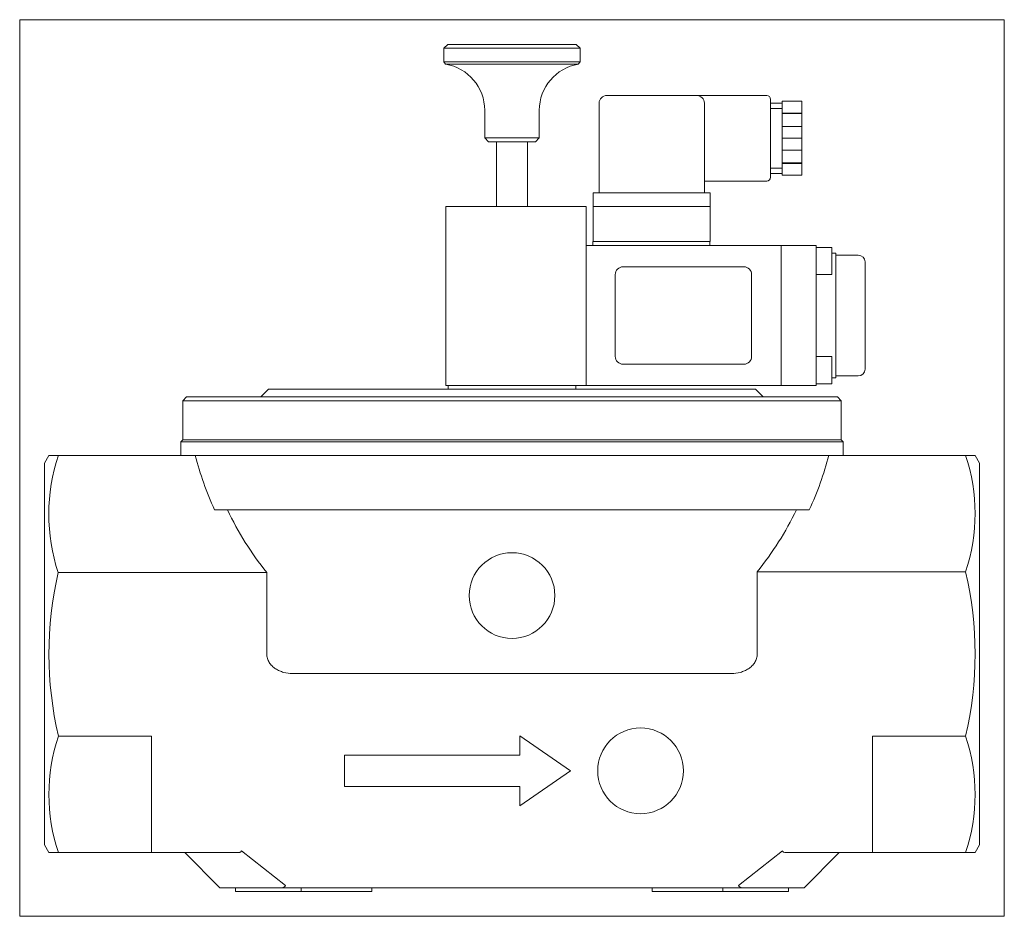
# Model space of a CAD drawing. Extents: x 80 to 332, y 36 to 266.
import ezdxf
from ezdxf.xclip import XClip

# ---------------------------------------------------------------- set-up
doc = ezdxf.new("R2010")
doc.units = 0
doc.header["$LTSCALE"] = 25.4
doc.header["$MEASUREMENT"] = 0
doc.header["$XCLIPFRAME"] = 2
doc.layers.get('0').update_dxf_attribs({"linetype": 'CONTINUOUS'})
for name, color, linetype in [('COKÓŁ_GNIAZDA_WT', 7, 'CONTINUOUS'), ('DV1_DOMYŚLNE', 7, 'CONTINUOUS'), ('IMBUSM4X65', 7, 'CONTINUOUS'), ('NALEPKA_35X25', 7, 'CONTINUOUS'), ('OBUDOWA', 7, 'CONTINUOUS'), ('USZCZELKA', 7, 'CONTINUOUS'), ('USZCZELKA_COKOŁU', 7, 'CONTINUOUS'), ('WA_053_01_01BEZ_', 7, 'CONTINUOUS'), ('WA_102_01_00_011', 7, 'CONTINUOUS'), ('WA_102_01_00_013', 7, 'CONTINUOUS'), ('WA_108_01_00_003', 7, 'CONTINUOUS'), ('WA_108_01_00_005', 7, 'CONTINUOUS'), ('WA_209_01_00_003', 7, 'CONTINUOUS'), ('WA_209_01_00_007', 7, 'CONTINUOUS'), ('WA_209_02_00_007', 7, 'CONTINUOUS'), ('ŚRUBA_DŁAWIKA', 7, 'CONTINUOUS')]:
    doc.layers.add(name, color=color, linetype=linetype)

# ---------------------------------------------------------------- blocks, each defined once
blk = doc.blocks.new('SE1')
at = {"layer": 'COKÓŁ_GNIAZDA_WT', "color": 7, "linetype": 'CONTINUOUS', "lineweight": 0}
for p, q in [((226.92, 218.11), (226.92, 209.11)), ((230.42, 218.11), (230.92, 218.11)), ((230.92, 218.11), (252.92, 218.11)), ((252.92, 218.11), (253.42, 218.11)), ((256.92, 218.11), (256.92, 209.11)), ((226.92, 209.11), (230.92, 209.11)), ((230.92, 209.11), (252.92, 209.11)), ((252.92, 209.11), (256.92, 209.11))]:
    blk.add_line(p, q, dxfattribs=at)
at = {"layer": 'DV1_DOMYŚLNE', "color": 7, "linetype": 'CONTINUOUS', "lineweight": 0}
for p, q in [((136.61, 52.63), (147.93, 43.75)), ((275.49, 52.63), (264.16, 43.75))]:
    blk.add_line(p, q, dxfattribs=at)
at = {"layer": 'IMBUSM4X65', "color": 7, "linetype": 'CONTINUOUS', "lineweight": 0}
for p, q in [((288.15, 207.61), (284.15, 207.61)), ((288.15, 200.61), (288.15, 207.61)), ((284.15, 200.61), (288.15, 200.61)), ((288.15, 179.61), (284.15, 179.61)), ((288.15, 179.61), (288.15, 172.61)), ((284.15, 172.61), (288.15, 172.61))]:
    blk.add_line(p, q, dxfattribs=at)
at = {"layer": 'NALEPKA_35X25', "color": 7, "linetype": 'CONTINUOUS', "lineweight": 0}
for p, q in [((265.55, 202.61), (234.55, 202.61)), ((232.55, 200.61), (232.55, 179.61)), ((267.55, 179.61), (267.55, 200.61)), ((234.55, 177.61), (265.55, 177.61))]:
    blk.add_line(p, q, dxfattribs=at)
for centre, start, end in [((234.55, 200.61), 90, 180), ((265.55, 200.61), 0, 90), ((234.55, 179.61), 180, 270), ((265.55, 179.61), 270, 360)]:
    blk.add_arc(centre, 2, start, end, dxfattribs=at)
at = {"layer": 'OBUDOWA', "color": 7, "linetype": 'CONTINUOUS', "lineweight": 0}
for p, q in [((230.42, 246.61), (253.42, 246.61)), ((271.42, 246.61), (253.42, 246.61)), ((272.42, 225.61), (272.42, 245.61)), ((228.42, 221.61), (228.42, 244.61)), ((255.42, 244.61), (255.42, 221.61)), ((255.42, 224.61), (271.42, 224.61))]:
    blk.add_line(p, q, dxfattribs=at)
for centre, radius, start, end in [((230.42, 244.61), 2, 90, 180), ((253.42, 244.61), 2, 0, 90), ((271.42, 245.61), 1, 0, 90), ((271.42, 225.61), 1, 270, 360)]:
    blk.add_arc(centre, radius, start, end, dxfattribs=at)
at = {"layer": 'USZCZELKA', "color": 7, "linetype": 'CONTINUOUS', "lineweight": 0}
for p, q in [((226.92, 221.61), (226.92, 218.11)), ((226.92, 221.61), (230.42, 221.61)), ((230.42, 221.61), (253.42, 221.61)), ((253.42, 221.61), (256.92, 221.61)), ((256.92, 221.61), (256.92, 218.11)), ((226.92, 218.11), (230.42, 218.11)), ((230.42, 218.11), (253.42, 218.11)), ((253.42, 218.11), (256.92, 218.11))]:
    blk.add_line(p, q, dxfattribs=at)
at = {"layer": 'USZCZELKA_COKOŁU', "color": 7, "linetype": 'CONTINUOUS', "lineweight": 0}
for p, q in [((226.8, 209.11), (230.8, 209.11)), ((226.8, 208.11), (226.8, 209.11)), ((256.8, 208.11), (256.8, 209.11))]:
    blk.add_line(p, q, dxfattribs=at)
at = {"layer": 'WA_053_01_01BEZ_', "color": 7, "linetype": 'CONTINUOUS', "lineweight": 0}
for p, q in [((121.55, 158.21), (121.05, 157.71)), ((121.05, 157.71), (121.05, 154.21)), ((291.05, 157.71), (121.05, 157.71)), ((121.55, 158.21), (290.55, 158.21)), ((291.05, 157.71), (290.55, 158.21)), ((291.05, 154.21), (291.05, 157.71)), ((87.2, 154.21), (86.05, 152.21)), ((89.63, 154.21), (87.2, 154.21)), ((123.71, 154.21), (89.63, 154.21)), ((123.71, 154.21), (288.38, 154.21)), ((288.38, 154.21), (322.47, 154.21)), ((322.47, 154.21), (324.89, 154.21)), ((326.05, 152.21), (324.89, 154.21)), ((86.05, 152.21), (86.05, 54.21)), ((326.05, 152.21), (326.05, 54.21)), ((129.7, 140.21), (282.35, 140.21)), ((143.12, 124.13), (89.58, 124.13)), ((143.12, 124.13), (143.12, 103.21)), ((268.98, 124.34), (322.47, 124.34)), ((268.98, 103.21), (268.98, 124.34)), ((262.39, 98.21), (149.7, 98.21)), ((113.55, 82.09), (89.63, 82.09)), ((113.55, 82.09), (113.55, 57.21)), ((208.05, 82.21), (221.05, 73.21)), ((208.05, 77.21), (208.05, 82.21)), ((298.55, 57.21), (298.55, 82.09)), ((298.55, 82.09), (322.47, 82.09)), ((163.05, 77.21), (208.05, 77.21)), ((163.05, 69.21), (163.05, 77.21)), ((221.05, 73.21), (208.05, 64.21)), ((208.05, 69.21), (163.05, 69.21)), ((208.05, 64.21), (208.05, 69.21)), ((113.55, 52.21), (113.55, 57.21)), ((298.55, 57.21), (298.55, 52.21)), ((86.05, 54.21), (87.2, 52.21)), ((324.89, 52.21), (326.05, 54.21)), ((89.63, 52.21), (87.2, 52.21)), ((113.55, 52.21), (89.63, 52.21)), ((135.76, 52.21), (113.55, 52.21)), ((122.05, 52.21), (131.05, 43.21)), ((298.55, 52.21), (276.33, 52.21)), ((281.05, 43.21), (290.05, 52.21)), ((298.55, 52.21), (322.47, 52.21)), ((322.47, 52.21), (324.89, 52.21)), ((146.81, 43.21), (131.05, 43.21)), ((135.05, 43.21), (135.05, 42.21)), ((151.96, 43.21), (146.81, 43.21)), ((151.96, 42.21), (151.96, 43.21)), ((151.96, 43.21), (170.05, 43.21)), ((170.05, 42.21), (170.05, 43.21)), ((242.05, 43.21), (170.05, 43.21)), ((242.05, 43.21), (260.13, 43.21)), ((242.05, 42.21), (242.05, 43.21)), ((260.13, 42.21), (260.13, 43.21)), ((265.28, 43.21), (260.13, 43.21)), ((281.05, 43.21), (265.28, 43.21)), ((277.05, 42.21), (277.05, 43.21)), ((151.96, 42.21), (135.05, 42.21)), ((170.05, 42.21), (151.96, 42.21)), ((260.13, 42.21), (242.05, 42.21)), ((277.05, 42.21), (260.13, 42.21))]:
    blk.add_line(p, q, dxfattribs=at)
for centre in [(206.05, 118.21), (239.05, 73.21)]:
    blk.add_circle(centre, 11, dxfattribs=at)
for centre, radius, start, end in [((134.91, 139.1), 47.74, 161.5439, 198.2802), ((206.05, 175.34), 84, 335.2819, 345.4345), ((277.43, 139.27), 47.45, 341.6491, 18.3509), ((206.05, 175.34), 81, 320.9772, 334.3012), ((180.61, 103.21), 93.4, 167.0568, 193.069), ((231.43, 103.21), 93.46, 346.936, 13.064), ((134.66, 67.15), 47.45, 161.6491, 198.3509), ((277.43, 67.15), 47.45, 341.6491, 18.3509)]:
    blk.add_arc(centre, radius, start, end, dxfattribs=at)
for major_axis, start_param, end_param in [((0, -84.59), 4.966605, 5.142521), ((0, -81.57), 5.159581, 5.393465)]:
    blk.add_ellipse((206.05, 175.48), major_axis=major_axis, ratio=0.993025, start_param=start_param, end_param=end_param, dxfattribs=at)
for points, knots in [([(149.7, 98.21), (148.93, 98.21), (148.18, 98.3), (147.07, 98.6), (146.71, 98.73), (146.02, 99.04), (145.68, 99.22), (145.2, 99.53), (145.05, 99.65), (144.75, 99.89), (144.61, 100.01), (144.34, 100.28), (144.21, 100.42), (143.97, 100.72), (143.86, 100.88), (143.56, 101.36), (143.4, 101.71), (143.18, 102.45), (143.12, 102.82), (143.12, 103.21)], [0, 0, 0, 0, 0.25, 0.25, 0.375, 0.375, 0.5, 0.5, 0.5625, 0.5625, 0.625, 0.625, 0.6875, 0.6875, 0.75, 0.75, 0.875, 0.875, 1, 1, 1, 1]), ([(268.98, 103.21), (268.98, 102.82), (268.92, 102.45), (268.76, 101.9), (268.69, 101.72), (268.53, 101.37), (268.44, 101.2), (268.14, 100.72), (267.89, 100.42), (267.49, 100.01), (267.34, 99.89), (267.05, 99.65), (266.89, 99.53), (266.41, 99.22), (266.08, 99.04), (265.38, 98.73), (265.02, 98.6), (263.91, 98.3), (263.16, 98.21), (262.39, 98.21)], [0, 0, 0, 0, 0.125, 0.125, 0.1875, 0.1875, 0.25, 0.25, 0.375, 0.375, 0.4375, 0.4375, 0.5, 0.5, 0.625, 0.625, 0.75, 0.75, 1, 1, 1, 1]), ([(136.61, 52.63), (136.55, 52.48), (136.45, 52.38), (136.23, 52.27), (136.14, 52.25), (135.96, 52.22), (135.87, 52.21), (135.76, 52.21)], [0, 0, 0, 0, 0.5, 0.5, 0.75, 0.75, 1, 1, 1, 1]), ([(276.33, 52.21), (276.13, 52.21), (275.94, 52.24), (275.72, 52.34), (275.66, 52.39), (275.56, 52.49), (275.52, 52.56), (275.49, 52.63)], [0, 0, 0, 0, 0.5, 0.5, 0.75, 0.75, 1, 1, 1, 1]), ([(146.81, 43.21), (147.08, 43.21), (147.32, 43.25), (147.72, 43.42), (147.87, 43.55), (147.93, 43.75)], [0, 0, 0, 0, 0.5, 0.5, 1, 1, 1, 1]), ([(264.16, 43.75), (264.23, 43.55), (264.37, 43.42), (264.77, 43.25), (265.01, 43.21), (265.28, 43.21)], [0, 0, 0, 0, 0.5, 0.5, 1, 1, 1, 1])]:
    blk.add_open_spline(points, degree=3, knots=knots, dxfattribs=at)
at = {"layer": 'WA_102_01_00_011', "color": 7, "linetype": 'CONTINUOUS', "lineweight": 0}
for p, q in [((189.55, 259.71), (188.55, 258.71)), ((188.55, 258.71), (188.55, 255.2)), ((223.55, 258.71), (188.55, 258.71)), ((222.55, 259.71), (189.55, 259.71)), ((223.55, 258.71), (222.55, 259.71)), ((223.55, 255.2), (223.55, 258.71)), ((188.55, 255.2), (189.02, 254.64)), ((223.55, 255.2), (188.55, 255.2)), ((223.07, 254.64), (189.02, 254.64)), ((223.07, 254.64), (223.55, 255.2)), ((199.05, 242.8), (199.05, 235.71)), ((213.05, 235.71), (213.05, 242.8)), ((199.05, 235.71), (200.05, 234.71)), ((213.05, 235.71), (199.05, 235.71)), ((212.05, 234.71), (213.05, 235.71)), ((212.05, 234.71), (200.05, 234.71))]:
    blk.add_line(p, q, dxfattribs=at)
for centre, start, end in [((187.05, 242.8), 0, 80.5333), ((225.05, 242.8), 99.4667, 180)]:
    blk.add_arc(centre, 12, start, end, dxfattribs=at)
at = {"layer": 'WA_102_01_00_013', "color": 7, "linetype": 'CONTINUOUS', "lineweight": 0}
for p, q in [((189.05, 218.11), (225.05, 218.11)), ((189.05, 218.11), (189.05, 172.11)), ((225.05, 218.11), (225.05, 172.11)), ((225.05, 172.11), (189.05, 172.11)), ((189.65, 172.11), (189.65, 171.21)), ((222.45, 171.21), (222.45, 172.11))]:
    blk.add_line(p, q, dxfattribs=at)
at = {"layer": 'WA_108_01_00_003', "color": 7, "linetype": 'CONTINUOUS', "lineweight": 0}
for p, q in [((202.05, 234.71), (202.05, 218.11)), ((210.05, 234.71), (210.05, 218.11))]:
    blk.add_line(p, q, dxfattribs=at)
at = {"layer": 'WA_108_01_00_005', "color": 7, "linetype": 'CONTINUOUS', "lineweight": 0}
for p, q in [((143.55, 171.21), (141.55, 169.21)), ((268.55, 171.21), (143.55, 171.21)), ((270.55, 169.21), (268.55, 171.21)), ((122.55, 169.21), (121.55, 168.21)), ((290.55, 168.21), (121.55, 168.21)), ((121.55, 168.21), (121.55, 158.21)), ((122.55, 169.21), (289.55, 169.21)), ((290.55, 168.21), (289.55, 169.21)), ((290.55, 158.21), (290.55, 168.21)), ((121.55, 158.21), (290.55, 158.21))]:
    blk.add_line(p, q, dxfattribs=at)
at = {"layer": 'WA_209_01_00_003', "color": 7, "linetype": 'CONTINUOUS', "lineweight": 0}
for p, q in [((284.15, 208.11), (275.15, 208.11)), ((275.15, 172.11), (275.15, 208.11)), ((284.15, 172.11), (284.15, 208.11)), ((289.15, 206.11), (288.15, 206.11)), ((289.15, 174.11), (289.15, 206.11)), ((284.15, 172.11), (275.15, 172.11)), ((288.15, 174.11), (289.15, 174.11))]:
    blk.add_line(p, q, dxfattribs=at)
at = {"layer": 'WA_209_01_00_007', "color": 7, "linetype": 'CONTINUOUS', "lineweight": 0}
for p, q in [((294.9, 205.61), (289.15, 205.61)), ((296.65, 176.36), (296.65, 203.86)), ((289.15, 174.61), (294.9, 174.61))]:
    blk.add_line(p, q, dxfattribs=at)
for centre, start, end in [((294.9, 203.86), 0, 90), ((294.9, 176.36), 270, 360)]:
    blk.add_arc(centre, 1.75, start, end, dxfattribs=at)
at = {"layer": 'WA_209_02_00_007', "color": 7, "linetype": 'CONTINUOUS', "lineweight": 0}
for p, q in [((225.05, 208.11), (275.15, 208.11)), ((225.05, 172.11), (225.05, 208.11)), ((275.15, 172.11), (275.15, 208.11)), ((225.05, 172.11), (275.15, 172.11))]:
    blk.add_line(p, q, dxfattribs=at)
at = {"layer": 'ŚRUBA_DŁAWIKA', "color": 7, "linetype": 'CONTINUOUS', "lineweight": 0}
for p, q in [((275.42, 244.61), (272.42, 244.61)), ((272.42, 243.26), (275.42, 243.26)), ((275.42, 245.11), (275.42, 242.09)), ((280.42, 245.11), (275.42, 245.11)), ((280.42, 245.11), (280.42, 242.09)), ((280.42, 242.09), (275.42, 242.09)), ((275.42, 242.09), (275.42, 241.94)), ((275.42, 241.94), (280.42, 241.94)), ((275.42, 241.94), (275.42, 238.63)), ((280.42, 242.09), (280.42, 241.94)), ((280.42, 241.94), (280.42, 238.63)), ((275.42, 238.63), (275.42, 235.61)), ((275.42, 238.63), (280.42, 238.63)), ((280.42, 238.63), (280.42, 235.61)), ((275.42, 235.61), (275.42, 232.59)), ((280.42, 235.61), (275.42, 235.61)), ((280.42, 235.61), (280.42, 232.59)), ((280.42, 232.59), (275.42, 232.59)), ((275.42, 232.59), (275.42, 229.28)), ((280.42, 232.59), (280.42, 229.28)), ((272.42, 227.96), (275.42, 227.96)), ((275.42, 229.28), (275.42, 229.13)), ((275.42, 229.28), (280.42, 229.28)), ((275.42, 229.13), (275.42, 226.11)), ((275.42, 229.13), (280.42, 229.13)), ((280.42, 229.28), (280.42, 229.13)), ((280.42, 229.13), (280.42, 226.11)), ((272.42, 226.61), (275.42, 226.61)), ((280.42, 226.11), (275.42, 226.11))]:
    blk.add_line(p, q, dxfattribs=at)

msp = doc.modelspace()

# ---------------------------------------------------------------- block references
at = {"color": 0, "lineweight": 0}
ref = msp.add_blockref('SE1', (0, 0), dxfattribs=at)
XClip(ref).set_block_clipping_path([(79.697254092, 35.8605341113), (332.3972487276, 266.0605353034)])
ref.dxf.unprotected_set("ltscale", 0)

doc.saveas('drawing.dxf')
